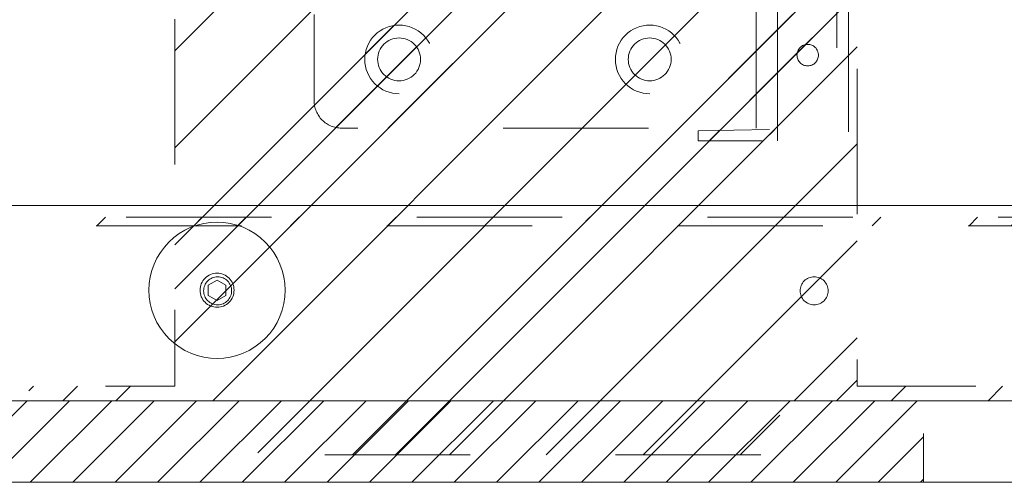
# Model space of a CAD drawing. Header units: inches. Extents: x -416 to -272, y -73 to 47.
# Tile 87 of 206: x -357.35 to -348.31, y -13.47 to -9.23. Entities that reach past the tile are written whole.
import ezdxf

# ---------------------------------------------------------------- set-up
doc = ezdxf.new("R2010")
doc.units = ezdxf.units.IN
doc.header["$LTSCALE"] = 32
doc.header["$MEASUREMENT"] = 0
doc.linetypes.add('Dash Style-1', pattern=[0.083328, 0.041656, -0.041672])
for name, color, linetype, lineweight in [('DashLine', 7, 'Continuous', 13), ('DashLineFill', 7, 'Dash Style-1', 13), ('Drawing', 7, 'Continuous', 18), ('Metal-Black', 7, 'Continuous', 18), ('None', 7, 'Continuous', 18), ('SolidLine', 7, 'Continuous', 15), ('Wood_1-H', 7, 'Continuous', 13)]:
    doc.layers.add(name, color=color, linetype=linetype, lineweight=lineweight)
doc.layers.add('Electrical', color=1, linetype='Dash Style-1', lineweight=15, true_color=0xff0000)
pattern_1 = [(45, (0, 0), (-1.61302, 1.935715), []), (45, (-1.0608, 1.0608), (-0.472346, 0.4167613), [])]

# ---------------------------------------------------------------- blocks, each defined once
blk = doc.blocks.new('Group-24')
at = {"layer": 'DashLineFill', "linetype": 'Continuous', "lineweight": 13}
h = blk.add_hatch(dxfattribs=at)
h.set_pattern_fill('Steel', color=253, style=0, pattern_type=2)
h.set_pattern_definition(pattern_1)
h.paths.add_polyline_path([(-0.0472, 0.1575), (69.7717, 0.1575), (69.7717, 0.0787), (-0.0472, 0.0787)])
at = {"layer": 'DashLineFill', "flags": 128}
blk.add_lwpolyline([(-0.0472, 0.1575), (69.7717, 0.1575), (69.7717, 0.0787), (-0.0472, 0.0787)], close=True, dxfattribs=at)
blk = doc.blocks.new('Group-25')
at = {"layer": 'None'}
blk.add_blockref('Group-24', (0, 0), dxfattribs=at)
blk = doc.blocks.new('SL Desktop Screen (2D)-2')
at = {"layer": 'None'}
blk.add_blockref('Group-25', (0, 0), dxfattribs=at)
at = {"layer": 'Drawing', "color": 0, "flags": 1}
for tag in ['Tag', 'Catalog', 'Option1', 'Option2', 'Option3', 'Option4', 'Option5', 'Option6', 'Option7', 'Option8', 'Option9', 'Option10', 'Option11', 'Option12', 'Custom', 'FinishGroup', 'Discount', 'Item2', 'Item3', 'Item6', 'Item8', 'Item9', 'Item10', 'Item12', 'Item13', 'Item16', 'Item18', 'Item19', 'Item20', 'Item21', 'Item22', 'Item23', 'Item24', 'Item25', 'Item1', 'Item4', 'Item5', 'Item7', 'Item11', 'Item14', 'Item15', 'Item17']:
    blk.add_attdef(tag, (-55.1155, 3.8569), '', height=0.00709, dxfattribs=at)
blk = doc.blocks.new('Group-96')
at = {"layer": 'DashLine', "flags": 128}
blk.add_lwpolyline([(1.1142, -2.5591), (70.8937, -2.5591), (70.8937, -30), (1.1142, -30)], close=True, dxfattribs=at)
at = {"layer": 'SolidLine', "flags": 128}
blk.add_lwpolyline([(1.1142, -2.5591), (70.8937, -2.5591), (70.8937, -30), (1.1142, -30)], close=True, dxfattribs=at)
blk = doc.blocks.new('1BP8DW-Leveler (2D)')
at = {"layer": 'DashLine', "flags": 128}
for points in [[(0.625, 0), (0.622, -0.0613), (0.613, -0.1219), (0.5981, -0.1814), (0.5774, -0.2392), (0.5512, -0.2946), (0.5197, -0.3472), (0.4831, -0.3965), (0.4419, -0.4419), (0.3965, -0.4831), (0.3472, -0.5197), (0.2946, -0.5512), (0.2392, -0.5774), (0.1814, -0.5981), (0.1219, -0.613), (0.0613, -0.622), (0, -0.625), (-0.0613, -0.622), (-0.1219, -0.613), (-0.1814, -0.5981), (-0.2392, -0.5774), (-0.2946, -0.5512), (-0.3472, -0.5197), (-0.3965, -0.4831), (-0.4419, -0.4419), (-0.4831, -0.3965), (-0.5197, -0.3472), (-0.5512, -0.2946), (-0.5774, -0.2392), (-0.5981, -0.1814), (-0.613, -0.1219), (-0.622, -0.0613), (-0.625, 0), (-0.622, 0.0613), (-0.613, 0.1219), (-0.5981, 0.1814), (-0.5774, 0.2392), (-0.5512, 0.2946), (-0.5197, 0.3472), (-0.4831, 0.3965), (-0.4419, 0.4419), (-0.3965, 0.4831), (-0.3472, 0.5197), (-0.2946, 0.5512), (-0.2392, 0.5774), (-0.1814, 0.5981), (-0.1219, 0.613), (-0.0613, 0.622), (0, 0.625), (0.0613, 0.622), (0.1219, 0.613), (0.1814, 0.5981), (0.2392, 0.5774), (0.2946, 0.5512), (0.3472, 0.5197), (0.3965, 0.4831), (0.4419, 0.4419), (0.4831, 0.3965), (0.5197, 0.3472), (0.5512, 0.2946), (0.5774, 0.2392), (0.5981, 0.1814), (0.613, 0.1219), (0.622, 0.0613)], [(0, 0.1562), (0.0153, 0.1555), (0.0305, 0.1532), (0.0454, 0.1495), (0.0598, 0.1444), (0.0737, 0.1378), (0.0868, 0.1299), (0.0991, 0.1208), (0.1105, 0.1105), (0.1208, 0.0991), (0.1299, 0.0868), (0.1378, 0.0737), (0.1444, 0.0598), (0.1495, 0.0454), (0.1532, 0.0305), (0.1555, 0.0153), (0.1562, 0), (0.1555, -0.0153), (0.1532, -0.0305), (0.1495, -0.0454), (0.1444, -0.0598), (0.1378, -0.0737), (0.1299, -0.0868), (0.1208, -0.0991), (0.1105, -0.1105), (0.0991, -0.1208), (0.0868, -0.1299), (0.0737, -0.1378), (0.0598, -0.1444), (0.0454, -0.1495), (0.0305, -0.1532), (0.0153, -0.1555), (0, -0.1562), (-0.0153, -0.1555), (-0.0305, -0.1532), (-0.0454, -0.1495), (-0.0598, -0.1444), (-0.0737, -0.1378), (-0.0868, -0.1299), (-0.0991, -0.1208), (-0.1105, -0.1105), (-0.1208, -0.0991), (-0.1299, -0.0868), (-0.1378, -0.0737), (-0.1444, -0.0598), (-0.1495, -0.0454), (-0.1532, -0.0305), (-0.1555, -0.0153), (-0.1562, 0), (-0.1555, 0.0153), (-0.1532, 0.0305), (-0.1495, 0.0454), (-0.1444, 0.0598), (-0.1378, 0.0737), (-0.1299, 0.0868), (-0.1208, 0.0991), (-0.1105, 0.1105), (-0.0991, 0.1208), (-0.0868, 0.1299), (-0.0737, 0.1378), (-0.0598, 0.1444), (-0.0454, 0.1495), (-0.0305, 0.1532), (-0.0153, 0.1555)], [(0, 0.0937), (-0.0812, 0.0469), (-0.0812, -0.0469), (0, -0.0938), (0.0812, -0.0469), (0.0812, 0.0469)]]:
    blk.add_lwpolyline(points, close=True, dxfattribs=at)
blk = doc.blocks.new('1BRPX8-Util_Bkt_Lg-F (2D)')
at = {"layer": 'DashLineFill', "linetype": 'Continuous', "lineweight": 13}
h = blk.add_hatch(dxfattribs=at)
h.set_pattern_fill('Steel', color=253, style=0, pattern_type=2)
h.set_pattern_definition(pattern_1)
edge = h.paths.add_edge_path()
edge.add_line((-4.4685, 7.5394), (-2.4213, 7.5394))
edge.add_line((-2.4213, 7.5394), (-2.4213, 7.9173))
edge.add_arc((-2.3031, 7.9173), 0.1181, 90, 180, ccw=False)
edge.add_line((-2.3031, 8.0354), (2.3031, 8.0354))
edge.add_arc((2.3031, 7.9173), 0.1181, 0, 90, ccw=False)
edge.add_line((2.4213, 7.9173), (2.4213, 7.5394))
edge.add_line((2.4213, 7.5394), (4.4685, 7.5394))
edge.add_line((4.4685, 7.5394), (4.4685, 7.4055))
edge.add_line((4.4685, 7.4055), (3.1299, 7.4055))
edge.add_line((3.1299, 7.4055), (3.1299, -2.0118))
edge.add_line((3.1299, -2.0118), (4.4685, -2.0118))
edge.add_line((4.4685, -2.0118), (4.4685, -2.1457))
edge.add_line((4.4685, -2.1457), (2.4213, -2.1457))
edge.add_line((2.4213, -2.1457), (2.4213, -2.5236))
edge.add_arc((2.3031, -2.5236), 0.1181, 270, 360, ccw=False)
edge.add_line((2.3031, -2.6417), (-2.3031, -2.6417))
edge.add_arc((-2.3031, -2.5236), 0.1181, 180, 270, ccw=False)
edge.add_line((-2.4213, -2.5236), (-2.4213, -2.1457))
edge.add_line((-2.4213, -2.1457), (-4.4685, -2.1457))
edge.add_line((-4.4685, -2.1457), (-4.4685, -2.0118))
edge.add_line((-4.4685, -2.0118), (-3.1299, -2.0118))
edge.add_line((-3.1299, -2.0118), (-3.1299, 7.4055))
edge.add_line((-3.1299, 7.4055), (-4.4685, 7.4055))
edge.add_line((-4.4685, 7.4055), (-4.4685, 7.5394))
at = {"layer": 'DashLineFill', "flags": 128}
blk.add_lwpolyline([(-4.4685, 7.5394), (-2.4213, 7.5394), (-2.4213, 7.9173, -0.414214), (-2.3031, 8.0354), (2.3031, 8.0354, -0.414214), (2.4213, 7.9173), (2.4213, 7.5394), (4.4685, 7.5394), (4.4685, 7.4055), (3.1299, 7.4055), (3.1299, -2.0118), (4.4685, -2.0118), (4.4685, -2.1457), (2.4213, -2.1457), (2.4213, -2.5236, -0.414214), (2.3031, -2.6417), (-2.3031, -2.6417, -0.414214), (-2.4213, -2.5236), (-2.4213, -2.1457), (-4.4685, -2.1457), (-4.4685, -2.0118), (-3.1299, -2.0118), (-3.1299, 7.4055), (-4.4685, 7.4055)], format="xyb", close=True, dxfattribs=at)
at = {"layer": 'SolidLine', "flags": 128}
for points in [[(-2.7362, 6.403), (-2.7488, 6.4036), (-2.7613, 6.4055), (-2.7735, 6.4085), (-2.7854, 6.4128), (-2.7968, 6.4182), (-2.8076, 6.4247), (-2.8177, 6.4322), (-2.8271, 6.4406), (-2.8356, 6.45), (-2.8431, 6.4601), (-2.8495, 6.4709), (-2.8549, 6.4823), (-2.8592, 6.4942), (-2.8623, 6.5064), (-2.8641, 6.5189), (-2.8647, 6.5315), (-2.8641, 6.5441), (-2.8623, 6.5566), (-2.8592, 6.5688), (-2.8549, 6.5807), (-2.8495, 6.5921), (-2.8431, 6.6029), (-2.8356, 6.613), (-2.8271, 6.6224), (-2.8177, 6.6308), (-2.8076, 6.6383), (-2.7968, 6.6448), (-2.7854, 6.6502), (-2.7735, 6.6545), (-2.7613, 6.6575), (-2.7488, 6.6594), (-2.7362, 6.66), (-2.7236, 6.6594), (-2.7112, 6.6575), (-2.6989, 6.6545), (-2.687, 6.6502), (-2.6756, 6.6448), (-2.6648, 6.6383), (-2.6547, 6.6308), (-2.6454, 6.6224), (-2.6369, 6.613), (-2.6294, 6.6029), (-2.6229, 6.5921), (-2.6175, 6.5807), (-2.6133, 6.5688), (-2.6102, 6.5566), (-2.6083, 6.5441), (-2.6077, 6.5315), (-2.6083, 6.5189), (-2.6102, 6.5064), (-2.6133, 6.4942), (-2.6175, 6.4823), (-2.6229, 6.4709), (-2.6294, 6.4601), (-2.6369, 6.45), (-2.6454, 6.4406), (-2.6547, 6.4322), (-2.6648, 6.4247), (-2.6756, 6.4182), (-2.687, 6.4128), (-2.6989, 6.4085), (-2.7112, 6.4055), (-2.7236, 6.4036)], [(2.7362, 6.403), (2.7236, 6.4036), (2.7112, 6.4055), (2.6989, 6.4085), (2.687, 6.4128), (2.6756, 6.4182), (2.6648, 6.4247), (2.6547, 6.4322), (2.6454, 6.4406), (2.6369, 6.45), (2.6294, 6.4601), (2.6229, 6.4709), (2.6175, 6.4823), (2.6133, 6.4942), (2.6102, 6.5064), (2.6083, 6.5189), (2.6077, 6.5315), (2.6083, 6.5441), (2.6102, 6.5566), (2.6133, 6.5688), (2.6175, 6.5807), (2.6229, 6.5921), (2.6294, 6.6029), (2.6369, 6.613), (2.6454, 6.6224), (2.6547, 6.6308), (2.6648, 6.6383), (2.6756, 6.6448), (2.687, 6.6502), (2.6989, 6.6545), (2.7112, 6.6575), (2.7236, 6.6594), (2.7362, 6.66), (2.7488, 6.6594), (2.7613, 6.6575), (2.7735, 6.6545), (2.7854, 6.6502), (2.7968, 6.6448), (2.8076, 6.6383), (2.8177, 6.6308), (2.8271, 6.6224), (2.8356, 6.613), (2.8431, 6.6029), (2.8495, 6.5921), (2.8549, 6.5807), (2.8592, 6.5688), (2.8623, 6.5566), (2.8641, 6.5441), (2.8647, 6.5315), (2.8641, 6.5189), (2.8623, 6.5064), (2.8592, 6.4942), (2.8549, 6.4823), (2.8495, 6.4709), (2.8431, 6.4601), (2.8356, 6.45), (2.8271, 6.4406), (2.8177, 6.4322), (2.8076, 6.4247), (2.7968, 6.4182), (2.7854, 6.4128), (2.7735, 6.4085), (2.7613, 6.4055), (2.7488, 6.4036)]]:
    blk.add_lwpolyline(points, close=True, dxfattribs=at)
at = {"layer": 'Metal-Black', "color": 7}
blk.add_blockref('1BP8DW-Leveler (2D)', (2.7417, 6.5264), dxfattribs=at)
blk = doc.blocks.new('Group-97')
at = {"layer": 'Electrical', "linetype": 'Continuous', "lineweight": 5, "true_color": 0xdd0000}
h = blk.add_hatch(dxfattribs=at)
h.set_pattern_fill('ElectricalHatch', color=12, style=0, pattern_type=2)
h.set_pattern_definition([(45, (0, 0), (-0.3333333, -0.722222), [])])
h.paths.add_polyline_path([(5.315, -0.0197), (14.124, -0.0197), (14.124, -0.7677), (5.315, -0.7677)])
at = {"layer": 'Electrical', "flags": 128}
blk.add_lwpolyline([(5.315, -0.0197), (14.124, -0.0197), (14.124, -0.7677), (5.315, -0.7677)], close=True, dxfattribs=at)
at = {"layer": 'SolidLine', "flags": 128}
for points in [[(0.7874, -0.0197), (71.2598, -0.0197), (71.2598, -0.7677), (0.7874, -0.7677)], [(0.7874, -0.7677), (71.2598, -0.7677), (71.2598, -11.2008), (0.7874, -11.2008)]]:
    blk.add_lwpolyline(points, close=True, dxfattribs=at)
at = {"layer": 'Wood_1-H', "color": 7}
blk.add_blockref('1BRPX8-Util_Bkt_Lg-F (2D)', (9.0551, -8.3071), dxfattribs=at)
blk = doc.blocks.new('1BRPT9-Bracket (2D)')
at = {"layer": 'DashLineFill', "linetype": 'Continuous', "lineweight": 13}
h = blk.add_hatch(dxfattribs=at)
h.set_pattern_fill('Steel', color=253, style=0, pattern_type=2)
h.set_pattern_definition(pattern_1)
edge = h.paths.add_edge_path()
edge.add_line((-2.3221, -8.7402), (-2.3221, 8.7402))
edge.add_line((-2.3221, 8.7402), (1.6779, 8.7402))
edge.add_arc((1.6779, 8.4882), 0.252, 0, 90, ccw=False)
edge.add_line((1.9299, 8.4882), (1.9299, 7.4803))
edge.add_line((1.9299, 7.4803), (2.3236, 7.4611))
edge.add_line((2.3236, 7.4611), (2.3236, -7.4803))
edge.add_line((2.3236, -7.4803), (1.9299, -7.4803))
edge.add_line((1.9299, -7.4803), (1.9299, -8.4882))
edge.add_arc((1.6779, -8.4882), 0.252, -90, 0, ccw=False)
edge.add_line((1.6779, -8.7402), (-2.3221, -8.7402))
h = blk.add_hatch(dxfattribs=at)
h.set_pattern_fill('Steel', color=253, style=0, pattern_type=2)
h.set_pattern_definition(pattern_1)
h.paths.add_polyline_path([(-1.1488, 8.4252), (-1.118, 8.4237), (-1.0874, 8.4191), (-1.0574, 8.4116), (-1.0283, 8.4012), (-1.0004, 8.388), (-0.9739, 8.3721), (-0.949, 8.3537), (-0.9261, 8.3329), (-0.9054, 8.31), (-0.887, 8.2852), (-0.8711, 8.2587), (-0.8579, 8.2308), (-0.8474, 8.2017), (-0.8399, 8.1717), (-0.8354, 8.1411), (-0.8339, 8.1102), (-0.8354, 8.0794), (-0.8399, 8.0488), (-0.8474, 8.0188), (-0.8579, 7.9897), (-0.8711, 7.9618), (-0.887, 7.9353), (-0.9054, 7.9104), (-0.9261, 7.8875), (-0.949, 7.8668), (-0.9739, 7.8484), (-1.0004, 7.8325), (-1.0283, 7.8193), (-1.0574, 7.8088), (-1.0874, 7.8013), (-1.118, 7.7968), (-1.1488, 7.7953), (-1.1797, 7.7968), (-1.2103, 7.8013), (-1.2403, 7.8088), (-1.2694, 7.8193), (-1.2973, 7.8325), (-1.3238, 7.8484), (-1.3486, 7.8668), (-1.3716, 7.8875), (-1.3923, 7.9104), (-1.4107, 7.9353), (-1.4266, 7.9618), (-1.4398, 7.9897), (-1.4502, 8.0188), (-1.4577, 8.0488), (-1.4623, 8.0794), (-1.4638, 8.1102), (-1.4623, 8.1411), (-1.4577, 8.1717), (-1.4502, 8.2017), (-1.4398, 8.2308), (-1.4266, 8.2587), (-1.4107, 8.2852), (-1.3923, 8.31), (-1.3716, 8.3329), (-1.3486, 8.3537), (-1.3238, 8.3721), (-1.2973, 8.388), (-1.2694, 8.4012), (-1.2403, 8.4116), (-1.2103, 8.4191), (-1.1797, 8.4237)])
h = blk.add_hatch(dxfattribs=at)
h.set_pattern_fill('Steel', color=253, style=0, pattern_type=2)
h.set_pattern_definition(pattern_1)
h.paths.add_polyline_path([(1.1504, 8.4252), (1.1812, 8.4237), (1.2118, 8.4191), (1.2418, 8.4116), (1.2709, 8.4012), (1.2988, 8.388), (1.3254, 8.3721), (1.3502, 8.3537), (1.3731, 8.3329), (1.3938, 8.31), (1.4123, 8.2852), (1.4281, 8.2587), (1.4414, 8.2308), (1.4518, 8.2017), (1.4593, 8.1717), (1.4638, 8.1411), (1.4653, 8.1102), (1.4638, 8.0794), (1.4593, 8.0488), (1.4518, 8.0188), (1.4414, 7.9897), (1.4281, 7.9618), (1.4123, 7.9353), (1.3938, 7.9104), (1.3731, 7.8875), (1.3502, 7.8668), (1.3254, 7.8484), (1.2988, 7.8325), (1.2709, 7.8193), (1.2418, 7.8088), (1.2118, 7.8013), (1.1812, 7.7968), (1.1504, 7.7953), (1.1195, 7.7968), (1.0889, 7.8013), (1.0589, 7.8088), (1.0298, 7.8193), (1.0019, 7.8325), (0.9754, 7.8484), (0.9506, 7.8668), (0.9277, 7.8875), (0.9069, 7.9104), (0.8885, 7.9353), (0.8726, 7.9618), (0.8594, 7.9897), (0.849, 8.0188), (0.8415, 8.0488), (0.8369, 8.0794), (0.8354, 8.1102), (0.8369, 8.1411), (0.8415, 8.1717), (0.849, 8.2017), (0.8594, 8.2308), (0.8726, 8.2587), (0.8885, 8.2852), (0.9069, 8.31), (0.9277, 8.3329), (0.9506, 8.3537), (0.9754, 8.3721), (1.0019, 8.388), (1.0298, 8.4012), (1.0589, 8.4116), (1.0889, 8.4191), (1.1195, 8.4237)])
h = blk.add_hatch(dxfattribs=at)
h.set_pattern_fill('Steel', color=253, style=0, pattern_type=2)
h.set_pattern_definition(pattern_1)
h.paths.add_polyline_path([(-1.1488, 8.3071), (-1.1295, 8.3061), (-1.1104, 8.3033), (-1.0917, 8.2986), (-1.0735, 8.2921), (-1.056, 8.2838), (-1.0395, 8.2739), (-1.024, 8.2624), (-1.0096, 8.2494), (-0.9967, 8.2351), (-0.9852, 8.2196), (-0.9752, 8.203), (-0.967, 8.1856), (-0.9605, 8.1674), (-0.9558, 8.1486), (-0.9529, 8.1295), (-0.952, 8.1102), (-0.9529, 8.0909), (-0.9558, 8.0718), (-0.9605, 8.0531), (-0.967, 8.0349), (-0.9752, 8.0174), (-0.9852, 8.0009), (-0.9967, 7.9854), (-1.0096, 7.971), (-1.024, 7.9581), (-1.0395, 7.9466), (-1.056, 7.9366), (-1.0735, 7.9284), (-1.0917, 7.9219), (-1.1104, 7.9172), (-1.1295, 7.9143), (-1.1488, 7.9134), (-1.1681, 7.9143), (-1.1872, 7.9172), (-1.206, 7.9219), (-1.2242, 7.9284), (-1.2416, 7.9366), (-1.2582, 7.9466), (-1.2737, 7.9581), (-1.288, 7.971), (-1.301, 7.9854), (-1.3125, 8.0009), (-1.3224, 8.0174), (-1.3307, 8.0349), (-1.3372, 8.0531), (-1.3419, 8.0718), (-1.3447, 8.0909), (-1.3457, 8.1102), (-1.3447, 8.1295), (-1.3419, 8.1486), (-1.3372, 8.1674), (-1.3307, 8.1856), (-1.3224, 8.203), (-1.3125, 8.2196), (-1.301, 8.2351), (-1.288, 8.2494), (-1.2737, 8.2624), (-1.2582, 8.2739), (-1.2416, 8.2838), (-1.2242, 8.2921), (-1.206, 8.2986), (-1.1872, 8.3033), (-1.1681, 8.3061)])
h = blk.add_hatch(dxfattribs=at)
h.set_pattern_fill('Steel', color=253, style=0, pattern_type=2)
h.set_pattern_definition(pattern_1)
h.paths.add_polyline_path([(1.1504, 8.3071), (1.1697, 8.3061), (1.1888, 8.3033), (1.2075, 8.2986), (1.2257, 8.2921), (1.2432, 8.2838), (1.2597, 8.2739), (1.2753, 8.2624), (1.2896, 8.2494), (1.3025, 8.2351), (1.314, 8.2196), (1.324, 8.203), (1.3322, 8.1856), (1.3387, 8.1674), (1.3434, 8.1486), (1.3463, 8.1295), (1.3472, 8.1102), (1.3463, 8.0909), (1.3434, 8.0718), (1.3387, 8.0531), (1.3322, 8.0349), (1.324, 8.0174), (1.314, 8.0009), (1.3025, 7.9854), (1.2896, 7.971), (1.2753, 7.9581), (1.2597, 7.9466), (1.2432, 7.9366), (1.2257, 7.9284), (1.2075, 7.9219), (1.1888, 7.9172), (1.1697, 7.9143), (1.1504, 7.9134), (1.1311, 7.9143), (1.112, 7.9172), (1.0932, 7.9219), (1.075, 7.9284), (1.0576, 7.9366), (1.041, 7.9466), (1.0255, 7.9581), (1.0112, 7.971), (0.9982, 7.9854), (0.9867, 8.0009), (0.9768, 8.0174), (0.9685, 8.0349), (0.962, 8.0531), (0.9573, 8.0718), (0.9545, 8.0909), (0.9535, 8.1102), (0.9545, 8.1295), (0.9573, 8.1486), (0.962, 8.1674), (0.9685, 8.1856), (0.9768, 8.203), (0.9867, 8.2196), (0.9982, 8.2351), (1.0112, 8.2494), (1.0255, 8.2624), (1.041, 8.2739), (1.0576, 8.2838), (1.075, 8.2921), (1.0932, 8.2986), (1.112, 8.3033), (1.1311, 8.3061)])
at = {"layer": 'DashLineFill'}
blk.add_line((-2.1252, 8.7402), (-2.1252, -8.7402), dxfattribs=at)
at = {"layer": 'DashLineFill', "flags": 128}
blk.add_lwpolyline([(-2.3221, -8.7402), (-2.3221, 8.7402), (1.6779, 8.7402, -0.414214), (1.9299, 8.4882), (1.9299, 7.4803), (2.3236, 7.4611), (2.3236, -7.4803), (1.9299, -7.4803), (1.9299, -8.4882, -0.414214), (1.6779, -8.7402)], format="xyb", close=True, dxfattribs=at)
for points in [[(-1.1488, 8.4252), (-1.118, 8.4237), (-1.0874, 8.4191), (-1.0574, 8.4116), (-1.0283, 8.4012), (-1.0004, 8.388), (-0.9739, 8.3721), (-0.949, 8.3537), (-0.9261, 8.3329), (-0.9054, 8.31), (-0.887, 8.2852), (-0.8711, 8.2587), (-0.8579, 8.2308), (-0.8474, 8.2017), (-0.8399, 8.1717), (-0.8354, 8.1411), (-0.8339, 8.1102), (-0.8354, 8.0794), (-0.8399, 8.0488), (-0.8474, 8.0188), (-0.8579, 7.9897), (-0.8711, 7.9618), (-0.887, 7.9353), (-0.9054, 7.9104), (-0.9261, 7.8875), (-0.949, 7.8668), (-0.9739, 7.8484), (-1.0004, 7.8325), (-1.0283, 7.8193), (-1.0574, 7.8088), (-1.0874, 7.8013), (-1.118, 7.7968), (-1.1488, 7.7953), (-1.1797, 7.7968), (-1.2103, 7.8013), (-1.2403, 7.8088), (-1.2694, 7.8193), (-1.2973, 7.8325), (-1.3238, 7.8484), (-1.3486, 7.8668), (-1.3716, 7.8875), (-1.3923, 7.9104), (-1.4107, 7.9353), (-1.4266, 7.9618), (-1.4398, 7.9897), (-1.4502, 8.0188), (-1.4577, 8.0488), (-1.4623, 8.0794), (-1.4638, 8.1102), (-1.4623, 8.1411), (-1.4577, 8.1717), (-1.4502, 8.2017), (-1.4398, 8.2308), (-1.4266, 8.2587), (-1.4107, 8.2852), (-1.3923, 8.31), (-1.3716, 8.3329), (-1.3486, 8.3537), (-1.3238, 8.3721), (-1.2973, 8.388), (-1.2694, 8.4012), (-1.2403, 8.4116), (-1.2103, 8.4191), (-1.1797, 8.4237)], [(1.1504, 8.4252), (1.1812, 8.4237), (1.2118, 8.4191), (1.2418, 8.4116), (1.2709, 8.4012), (1.2988, 8.388), (1.3254, 8.3721), (1.3502, 8.3537), (1.3731, 8.3329), (1.3938, 8.31), (1.4123, 8.2852), (1.4281, 8.2587), (1.4414, 8.2308), (1.4518, 8.2017), (1.4593, 8.1717), (1.4638, 8.1411), (1.4653, 8.1102), (1.4638, 8.0794), (1.4593, 8.0488), (1.4518, 8.0188), (1.4414, 7.9897), (1.4281, 7.9618), (1.4123, 7.9353), (1.3938, 7.9104), (1.3731, 7.8875), (1.3502, 7.8668), (1.3254, 7.8484), (1.2988, 7.8325), (1.2709, 7.8193), (1.2418, 7.8088), (1.2118, 7.8013), (1.1812, 7.7968), (1.1504, 7.7953), (1.1195, 7.7968), (1.0889, 7.8013), (1.0589, 7.8088), (1.0298, 7.8193), (1.0019, 7.8325), (0.9754, 7.8484), (0.9506, 7.8668), (0.9277, 7.8875), (0.9069, 7.9104), (0.8885, 7.9353), (0.8726, 7.9618), (0.8594, 7.9897), (0.849, 8.0188), (0.8415, 8.0488), (0.8369, 8.0794), (0.8354, 8.1102), (0.8369, 8.1411), (0.8415, 8.1717), (0.849, 8.2017), (0.8594, 8.2308), (0.8726, 8.2587), (0.8885, 8.2852), (0.9069, 8.31), (0.9277, 8.3329), (0.9506, 8.3537), (0.9754, 8.3721), (1.0019, 8.388), (1.0298, 8.4012), (1.0589, 8.4116), (1.0889, 8.4191), (1.1195, 8.4237)], [(-1.1488, 8.3071), (-1.1295, 8.3061), (-1.1104, 8.3033), (-1.0917, 8.2986), (-1.0735, 8.2921), (-1.056, 8.2838), (-1.0395, 8.2739), (-1.024, 8.2624), (-1.0096, 8.2494), (-0.9967, 8.2351), (-0.9852, 8.2196), (-0.9752, 8.203), (-0.967, 8.1856), (-0.9605, 8.1674), (-0.9558, 8.1486), (-0.9529, 8.1295), (-0.952, 8.1102), (-0.9529, 8.0909), (-0.9558, 8.0718), (-0.9605, 8.0531), (-0.967, 8.0349), (-0.9752, 8.0174), (-0.9852, 8.0009), (-0.9967, 7.9854), (-1.0096, 7.971), (-1.024, 7.9581), (-1.0395, 7.9466), (-1.056, 7.9366), (-1.0735, 7.9284), (-1.0917, 7.9219), (-1.1104, 7.9172), (-1.1295, 7.9143), (-1.1488, 7.9134), (-1.1681, 7.9143), (-1.1872, 7.9172), (-1.206, 7.9219), (-1.2242, 7.9284), (-1.2416, 7.9366), (-1.2582, 7.9466), (-1.2737, 7.9581), (-1.288, 7.971), (-1.301, 7.9854), (-1.3125, 8.0009), (-1.3224, 8.0174), (-1.3307, 8.0349), (-1.3372, 8.0531), (-1.3419, 8.0718), (-1.3447, 8.0909), (-1.3457, 8.1102), (-1.3447, 8.1295), (-1.3419, 8.1486), (-1.3372, 8.1674), (-1.3307, 8.1856), (-1.3224, 8.203), (-1.3125, 8.2196), (-1.301, 8.2351), (-1.288, 8.2494), (-1.2737, 8.2624), (-1.2582, 8.2739), (-1.2416, 8.2838), (-1.2242, 8.2921), (-1.206, 8.2986), (-1.1872, 8.3033), (-1.1681, 8.3061)], [(1.1504, 8.3071), (1.1697, 8.3061), (1.1888, 8.3033), (1.2075, 8.2986), (1.2257, 8.2921), (1.2432, 8.2838), (1.2597, 8.2739), (1.2753, 8.2624), (1.2896, 8.2494), (1.3025, 8.2351), (1.314, 8.2196), (1.324, 8.203), (1.3322, 8.1856), (1.3387, 8.1674), (1.3434, 8.1486), (1.3463, 8.1295), (1.3472, 8.1102), (1.3463, 8.0909), (1.3434, 8.0718), (1.3387, 8.0531), (1.3322, 8.0349), (1.324, 8.0174), (1.314, 8.0009), (1.3025, 7.9854), (1.2896, 7.971), (1.2753, 7.9581), (1.2597, 7.9466), (1.2432, 7.9366), (1.2257, 7.9284), (1.2075, 7.9219), (1.1888, 7.9172), (1.1697, 7.9143), (1.1504, 7.9134), (1.1311, 7.9143), (1.112, 7.9172), (1.0932, 7.9219), (1.075, 7.9284), (1.0576, 7.9366), (1.041, 7.9466), (1.0255, 7.9581), (1.0112, 7.971), (0.9982, 7.9854), (0.9867, 8.0009), (0.9768, 8.0174), (0.9685, 8.0349), (0.962, 8.0531), (0.9573, 8.0718), (0.9545, 8.0909), (0.9535, 8.1102), (0.9545, 8.1295), (0.9573, 8.1486), (0.962, 8.1674), (0.9685, 8.1856), (0.9768, 8.203), (0.9867, 8.2196), (0.9982, 8.2351), (1.0112, 8.2494), (1.0255, 8.2624), (1.041, 8.2739), (1.0576, 8.2838), (1.075, 8.2921), (1.0932, 8.2986), (1.112, 8.3033), (1.1311, 8.3061)]]:
    blk.add_lwpolyline(points, close=True, dxfattribs=at)
blk = doc.blocks.new('1BRPT8_Cover (2D)')
at = {"layer": 'DashLineFill', "linetype": 'Continuous', "lineweight": 13}
h = blk.add_hatch(dxfattribs=at)
h.set_pattern_fill('Steel', color=253, style=0, pattern_type=2)
h.set_pattern_definition(pattern_1)
h.paths.add_polyline_path([(-1.5945, -8.7638), (-2.3228, -8.7638), (-2.3228, -8.7511), (-2.8261, -8.7423), (-2.8664, -8.7028), (-2.8664, -6.673), (-2.8472, -6.6533), (-2.3228, -6.6441), (-2.3228, -6.5842), (-2.8472, -6.5751), (-2.8664, -6.5554), (-2.8664, -4.4682), (-2.8472, -4.4486), (-2.3228, -4.4394), (-2.3228, -4.3795), (-2.8472, -4.3703), (-2.8664, -4.3507), (-2.8664, -2.2635), (-2.8472, -2.2438), (-2.3228, -2.2347), (-2.3228, -2.1748), (-2.8472, -2.1656), (-2.8664, -2.1459), (-2.8664, -0.0588), (-2.8472, -0.0391), (-2.3228, -0.03), (-2.3228, 0.03), (-2.8472, 0.0391), (-2.8664, 0.0588), (-2.8664, 2.1459), (-2.8472, 2.1656), (-2.3228, 2.1748), (-2.3228, 2.2347), (-2.8472, 2.2438), (-2.8664, 2.2635), (-2.8664, 4.3507), (-2.8472, 4.3703), (-2.3228, 4.3795), (-2.3228, 4.4394), (-2.8472, 4.4486), (-2.8664, 4.4682), (-2.8655, 6.5554), (-2.8472, 6.5751), (-2.3228, 6.5842), (-2.3228, 6.6441), (-2.8472, 6.6533), (-2.8664, 6.673), (-2.8664, 8.7028), (-2.8261, 8.7423), (-1.5945, 8.7638), (-1.5945, 8.8583), (-2.9724, 8.8583), (-2.9724, -8.8583), (-1.5945, -8.8583)])
h = blk.add_hatch(dxfattribs=at)
h.set_pattern_fill('Steel', color=253, style=0, pattern_type=2)
h.set_pattern_definition(pattern_1)
h.paths.add_polyline_path([(-2.3228, 8.8583), (-2.3228, -8.8583), (-2.9724, -8.8583), (-2.9724, 8.8583)])
at = {"layer": 'DashLineFill', "flags": 128}
for points in [[(-1.5945, -8.7638), (-2.3228, -8.7638), (-2.3228, -8.7511), (-2.8261, -8.7423), (-2.8664, -8.7028), (-2.8664, -6.673), (-2.8472, -6.6533), (-2.3228, -6.6441), (-2.3228, -6.5842), (-2.8472, -6.5751), (-2.8664, -6.5554), (-2.8664, -4.4682), (-2.8472, -4.4486), (-2.3228, -4.4394), (-2.3228, -4.3795), (-2.8472, -4.3703), (-2.8664, -4.3507), (-2.8664, -2.2635), (-2.8472, -2.2438), (-2.3228, -2.2347), (-2.3228, -2.1748), (-2.8472, -2.1656), (-2.8664, -2.1459), (-2.8664, -0.0588), (-2.8472, -0.0391), (-2.3228, -0.03), (-2.3228, 0.03), (-2.8472, 0.0391), (-2.8664, 0.0588), (-2.8664, 2.1459), (-2.8472, 2.1656), (-2.3228, 2.1748), (-2.3228, 2.2347), (-2.8472, 2.2438), (-2.8664, 2.2635), (-2.8664, 4.3507), (-2.8472, 4.3703), (-2.3228, 4.3795), (-2.3228, 4.4394), (-2.8472, 4.4486), (-2.8664, 4.4682), (-2.8655, 6.5554), (-2.8472, 6.5751), (-2.3228, 6.5842), (-2.3228, 6.6441), (-2.8472, 6.6533), (-2.8664, 6.673), (-2.8664, 8.7028), (-2.8261, 8.7423), (-1.5945, 8.7638), (-1.5945, 8.8583), (-2.9724, 8.8583), (-2.9724, -8.8583), (-1.5945, -8.8583)], [(-2.3228, 8.8583), (-2.3228, -8.8583), (-2.9724, -8.8583), (-2.9724, 8.8583)]]:
    blk.add_lwpolyline(points, close=True, dxfattribs=at)
at = {"layer": 'SolidLine', "flags": 128}
blk.add_lwpolyline([(-2.5, 8.0709), (-2.5005, 8.0612), (-2.5019, 8.0517), (-2.5042, 8.0423), (-2.5075, 8.0332), (-2.5116, 8.0245), (-2.5166, 8.0162), (-2.5223, 8.0084), (-2.5288, 8.0013), (-2.536, 7.9948), (-2.5437, 7.989), (-2.552, 7.9841), (-2.5608, 7.9799), (-2.5699, 7.9767), (-2.5792, 7.9743), (-2.5888, 7.9729), (-2.5984, 7.9724), (-2.6081, 7.9729), (-2.6176, 7.9743), (-2.627, 7.9767), (-2.6361, 7.9799), (-2.6448, 7.9841), (-2.6531, 7.989), (-2.6609, 7.9948), (-2.668, 8.0013), (-2.6745, 8.0084), (-2.6803, 8.0162), (-2.6852, 8.0245), (-2.6894, 8.0332), (-2.6926, 8.0423), (-2.695, 8.0517), (-2.6964, 8.0612), (-2.6969, 8.0709), (-2.6964, 8.0805), (-2.695, 8.0901), (-2.6926, 8.0994), (-2.6894, 8.1085), (-2.6852, 8.1173), (-2.6803, 8.1255), (-2.6745, 8.1333), (-2.668, 8.1405), (-2.6609, 8.1469), (-2.6531, 8.1527), (-2.6448, 8.1577), (-2.6361, 8.1618), (-2.627, 8.1651), (-2.6176, 8.1674), (-2.6081, 8.1688), (-2.5984, 8.1693), (-2.5888, 8.1688), (-2.5792, 8.1674), (-2.5699, 8.1651), (-2.5608, 8.1618), (-2.552, 8.1577), (-2.5437, 8.1527), (-2.536, 8.1469), (-2.5288, 8.1405), (-2.5223, 8.1333), (-2.5166, 8.1255), (-2.5116, 8.1173), (-2.5075, 8.1085), (-2.5042, 8.0994), (-2.5019, 8.0901), (-2.5005, 8.0805)], close=True, dxfattribs=at)
blk = doc.blocks.new('Group-98')
at = {"layer": 'None', "color": 7}
for name in ['1BRPT8_Cover (2D)', '1BRPT9-Bracket (2D)']:
    blk.add_blockref(name, (8.9764, -12.0079), dxfattribs=at)
blk = doc.blocks.new('Group-99')
at = {"layer": 'None'}
for name in ['Group-97', 'Group-96']:
    blk.add_blockref(name, (0, 0), dxfattribs=at)
blk.add_blockref('Group-98', (0, 0), dxfattribs=at)
blk = doc.blocks.new('SL Credenza Desk (2D)-2')
at = {"layer": 'None'}
blk.add_blockref('Group-99', (0, 0), dxfattribs=at)
at = {"layer": 'Drawing', "color": 0, "flags": 1}
for tag in ['Tag', 'Catalog', 'Option1', 'Option2', 'Option3', 'Option4', 'Option5', 'Option6', 'Option7', 'Option8', 'Option9', 'Option10', 'Option11', 'Option12', 'Custom', 'FinishGroup', 'Discount', 'Item2', 'Item3', 'Item6', 'Item9', 'Item10', 'Item12', 'Item13', 'Item16', 'Item19', 'Item20', 'Item21', 'Item22', 'Item23', 'Item24', 'Item25', 'Item8', 'Item18', 'Item1', 'Item4', 'Item5', 'Item7', 'Item11', 'Item14', 'Item15', 'Item17']:
    blk.add_attdef(tag, (-56.2887, 1.4853), '', height=0.00709, dxfattribs=at)
blk = doc.blocks.new('Group-100')
at = {"layer": 'Drawing', "rotation": 180}
blk.add_blockref('SL Credenza Desk (2D)-2', (15.7192, 1.4853), dxfattribs=at)
at = {"layer": 'Drawing', "color": 0, "flags": 1}
for tag in ['Tag', 'Catalog', 'Option1', 'Option2', 'Option3', 'Option4', 'Option5', 'Option6', 'Option7', 'Option8', 'Option9', 'Option10', 'Option11', 'Option12', 'Custom', 'FinishGroup', 'Discount', 'Item2', 'Item3', 'Item6', 'Item9', 'Item10', 'Item12', 'Item13', 'Item16', 'Item19', 'Item20', 'Item21', 'Item22', 'Item23', 'Item24', 'Item25', 'Item8', 'Item18', 'Item1', 'Item4', 'Item5', 'Item7', 'Item11', 'Item14', 'Item15', 'Item17']:
    blk.add_attdef(tag, (-56.2887, 1.4853), '', height=0.00709, dxfattribs=at)

msp = doc.modelspace()

# ---------------------------------------------------------------- block references
at = {"layer": 'Drawing', "rotation": 180}
msp.add_blockref('SL Desktop Screen (2D)-2', (-344.6929, -10.9631), dxfattribs=at)

# ---------------------------------------------------------------- next in the draw order: block references
at = {"layer": 'Drawing', "color": 7}
msp.add_blockref('Group-100', (-359.4593, -14.9775), dxfattribs=at)

doc.saveas('drawing.dxf')
